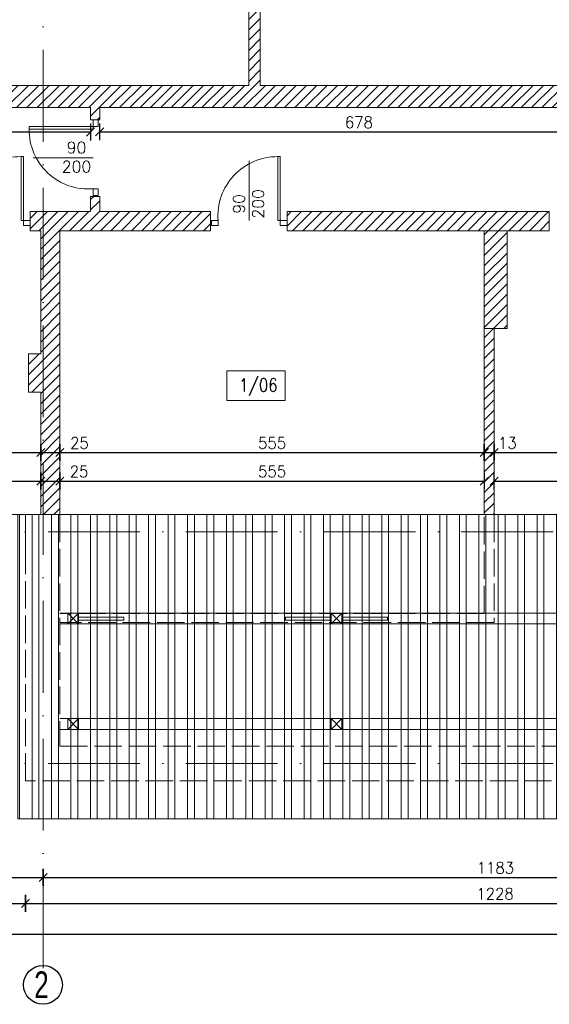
# Model space of a CAD drawing. Header units: millimetres. Extents: x -37273 to 136949, y -1495242345 to -598.
# Tile 9 of 38: x 42432 to 43125, y -22716 to -21429. Entities that reach past the tile are written whole.
import ezdxf

# ---------------------------------------------------------------- set-up
doc = ezdxf.new("R2010")
doc.units = ezdxf.units.MM
doc.linetypes.add('ACAD_ISO02W100', pattern=[15, 12, -3])
doc.linetypes.add('ACAD_ISO10W100', pattern=[18, 12, -3, 0, -3])
for name, color, linetype, lineweight in [('A-DRZ', 3, 'Continuous', 13), ('F-BIL-OP', 103, 'Continuous', 9), ('urządzenia', 252, 'Continuous', 0), ('wymiarowannie', 253, 'Continuous', 5), ('ściany', 190, 'Continuous', 25)]:
    doc.layers.add(name, color=color, linetype=linetype, lineweight=lineweight)
for name, color, linetype in [('OPISY', 4, 'Continuous'), ('wym', 1, 'Continuous'), ('ściana', 7, 'Continuous')]:
    doc.layers.add(name, color=color, linetype=linetype)
doc.styles.add('op2', font='arial.ttf')
doc.styles.add('SIMPLEX', font='simplex', dxfattribs={"width": 0.85})
doc.styles.get("Standard").update_dxf_attribs({"font": 'arial.ttf'})
doc.styles.add('WYM_50', font='simplex.shx', dxfattribs={"width": 0.95})
doc.dimstyles.new('50', dxfattribs={"dimtxt": 15, "dimasz": 0.15, "dimexe": 13, "dimexo": 30, "dimgap": 5, "dimtad": 1, "dimdec": 0, "dimrnd": 0.5, "dimzin": 1, "dimdsep": 46, "dimtxsty": 'WYM_50', "dimblk": 'A', "dimcen": 3, "dimdle": 5, "dimse1": 1, "dimse2": 1, "dimclrd": 256, "dimclre": 256, "dimclrt": 2, "dimaunit": 1, "dimadec": 0, "dimazin": 0, "dimtfac": 0.32, "dimtdec": 0, "dimtix": 1, "dimtmove": 1, "dimatfit": 3, "dimldrblk": 'A', "dimfxl": 1, "dimtvp": 0.08, "dimtolj": 1, "dimtzin": 1, "dimarcsym": 0})

# ---------------------------------------------------------------- blocks, each defined once
blk = doc.blocks.new('A')
at = {"color": 7, "linetype": 'Continuous'}
blk.add_line((-35.3, -35.3), (35.3, 35.3), dxfattribs=at)
at = {"color": 1, "linetype": 'Continuous'}
blk.add_line((0, 73.6), (0, -73.6), dxfattribs=at)
blk = doc.blocks.new('*D2510')
at = {"layer": 'Defpoints', "color": 0, "lineweight": 13, "ltscale": 3}
for p in [(42485, -21989.8), (43040, -21989.8), (43040, -22031.8)]:
    blk.add_point(p, dxfattribs=at)
at = {"layer": 'wym', "lineweight": -2}
blk.add_line((42485.1, -22031.8), (43039.8, -22031.8), dxfattribs=at)
at = {"layer": 'wym', "lineweight": -2, "ltscale": 3, "xscale": 0.15, "yscale": 0.15, "zscale": 0.15, "rotation": 180}
blk.add_blockref('A', (42485, -22031.8), dxfattribs=at)
at = {"layer": 'wym', "lineweight": -2, "ltscale": 3, "xscale": 0.15, "yscale": 0.15, "zscale": 0.15}
blk.add_blockref('A', (43040, -22031.8), dxfattribs=at)
at = {"layer": 'wym', "color": 2, "ltscale": 3, "insert": (42762.5, -22019.3), "char_height": 15, "attachment_point": 5, "style": 'WYM_50'}
blk.add_mtext('\\A1;555', dxfattribs=at)
blk = doc.blocks.new('*D2522')
at = {"layer": 'Defpoints', "color": 0, "lineweight": 13, "ltscale": 3}
for p in [(42485, -21953.7), (43040, -21953.7), (43040, -21994.5)]:
    blk.add_point(p, dxfattribs=at)
at = {"layer": 'wym', "lineweight": -2}
blk.add_line((42485.1, -21994.5), (43039.8, -21994.5), dxfattribs=at)
at = {"layer": 'wym', "lineweight": -2, "ltscale": 3, "xscale": 0.15, "yscale": 0.15, "zscale": 0.15, "rotation": 180}
blk.add_blockref('A', (42485, -21994.5), dxfattribs=at)
at = {"layer": 'wym', "lineweight": -2, "ltscale": 3, "xscale": 0.15, "yscale": 0.15, "zscale": 0.15}
blk.add_blockref('A', (43040, -21994.5), dxfattribs=at)
at = {"layer": 'wym', "color": 2, "ltscale": 3, "insert": (42762.5, -21982), "char_height": 15, "attachment_point": 5, "style": 'WYM_50'}
blk.add_mtext('\\A1;555', dxfattribs=at)
blk = doc.blocks.new('*D2526')
at = {"layer": 'Defpoints', "color": 0, "lineweight": 13, "ltscale": 3}
for p in [(42463, -22525.4), (43646, -22525.4), (43646, -22550)]:
    blk.add_point(p, dxfattribs=at)
at = {"layer": 'wym', "lineweight": -2}
blk.add_line((42463.1, -22550), (43645.8, -22550), dxfattribs=at)
at = {"layer": 'wym', "lineweight": -2, "ltscale": 3, "xscale": 0.15, "yscale": 0.15, "zscale": 0.15, "rotation": 180}
blk.add_blockref('A', (42463, -22550), dxfattribs=at)
at = {"layer": 'wym', "lineweight": -2, "ltscale": 3, "xscale": 0.15, "yscale": 0.15, "zscale": 0.15}
blk.add_blockref('A', (43646, -22550), dxfattribs=at)
at = {"layer": 'wym', "color": 2, "ltscale": 3, "insert": (43054.5, -22537.5), "char_height": 15, "attachment_point": 5, "style": 'WYM_50'}
blk.add_mtext('\\A1;1183', dxfattribs=at)
blk = doc.blocks.new('*D2537')
at = {"layer": 'Defpoints', "color": 0, "lineweight": 13, "ltscale": 3}
for p in [(42440, -22423.6), (43668, -22423.6), (43668, -22583.9)]:
    blk.add_point(p, dxfattribs=at)
at = {"layer": 'wym', "lineweight": -2}
blk.add_line((42440.1, -22583.9), (43667.8, -22583.9), dxfattribs=at)
at = {"layer": 'wym', "lineweight": -2, "ltscale": 3, "xscale": 0.15, "yscale": 0.15, "zscale": 0.15, "rotation": 180}
blk.add_blockref('A', (42440, -22583.9), dxfattribs=at)
at = {"layer": 'wym', "lineweight": -2, "ltscale": 3, "xscale": 0.15, "yscale": 0.15, "zscale": 0.15}
blk.add_blockref('A', (43668, -22583.9), dxfattribs=at)
at = {"layer": 'wym', "color": 2, "ltscale": 3, "insert": (43054, -22571.4), "char_height": 15, "attachment_point": 5, "style": 'WYM_50'}
blk.add_mtext('\\A1;1228', dxfattribs=at)
blk = doc.blocks.new('*D2538')
at = {"layer": 'Defpoints', "color": 0, "lineweight": 13, "ltscale": 3}
for p in [(40838, -22120.6), (43668, -22120.6), (43668, -22624.1)]:
    blk.add_point(p, dxfattribs=at)
at = {"layer": 'wym', "lineweight": -2}
blk.add_line((40838.1, -22624.1), (43667.8, -22624.1), dxfattribs=at)
at = {"layer": 'wym', "lineweight": -2, "ltscale": 3, "xscale": 0.15, "yscale": 0.15, "zscale": 0.15, "rotation": 180}
blk.add_blockref('A', (40838, -22624.1), dxfattribs=at)
at = {"layer": 'wym', "lineweight": -2, "ltscale": 3, "xscale": 0.15, "yscale": 0.15, "zscale": 0.15}
blk.add_blockref('A', (43668, -22624.1), dxfattribs=at)
at = {"layer": 'wym', "color": 2, "ltscale": 3, "insert": (42253, -22611.6), "char_height": 15, "attachment_point": 5, "style": 'WYM_50'}
blk.add_mtext('\\A1;2830', dxfattribs=at)
blk = doc.blocks.new('*D2596')
at = {"layer": 'Defpoints', "color": 0, "lineweight": 13, "ltscale": 3}
for p in [(42537, -21551.6), (43215, -21551.6), (43215, -21575.2)]:
    blk.add_point(p, dxfattribs=at)
at = {"layer": 'wym', "lineweight": -2}
blk.add_line((42537.1, -21575.2), (43214.8, -21575.2), dxfattribs=at)
at = {"layer": 'wym', "lineweight": -2, "ltscale": 3, "xscale": 0.15, "yscale": 0.15, "zscale": 0.15, "rotation": 180}
blk.add_blockref('A', (42537, -21575.2), dxfattribs=at)
at = {"layer": 'wym', "lineweight": -2, "ltscale": 3, "xscale": 0.15, "yscale": 0.15, "zscale": 0.15}
blk.add_blockref('A', (43215, -21575.2), dxfattribs=at)
at = {"layer": 'wym', "color": 2, "ltscale": 3, "insert": (42876, -21562.7), "char_height": 15, "attachment_point": 5, "style": 'WYM_50'}
blk.add_mtext('\\A1;678', dxfattribs=at)
blk = doc.blocks.new('*D2525')
at = {"layer": 'Defpoints', "color": 0, "lineweight": 13, "ltscale": 3}
for p in [(40861, -22493.9), (42463, -22493.9), (42463, -22550)]:
    blk.add_point(p, dxfattribs=at)
at = {"layer": 'wym', "lineweight": -2}
blk.add_line((40861.1, -22550), (42462.8, -22550), dxfattribs=at)
at = {"layer": 'wym', "lineweight": -2, "ltscale": 3, "xscale": 0.15, "yscale": 0.15, "zscale": 0.15, "rotation": 180}
blk.add_blockref('A', (40861, -22550), dxfattribs=at)
at = {"layer": 'wym', "lineweight": -2, "ltscale": 3, "xscale": 0.15, "yscale": 0.15, "zscale": 0.15}
blk.add_blockref('A', (42463, -22550), dxfattribs=at)
at = {"layer": 'wym', "color": 2, "ltscale": 3, "insert": (41662, -22537.5), "char_height": 15, "attachment_point": 5, "style": 'WYM_50'}
blk.add_mtext('\\A1;1602', dxfattribs=at)
blk = doc.blocks.new('*D2595')
at = {"layer": 'Defpoints', "color": 0, "lineweight": 13, "ltscale": 3}
for p in [(41291, -21539.1), (42525, -21551.6), (42525, -21575.4)]:
    blk.add_point(p, dxfattribs=at)
at = {"layer": 'wym', "lineweight": -2}
blk.add_line((41291.1, -21575.4), (42524.8, -21575.4), dxfattribs=at)
at = {"layer": 'wym', "lineweight": -2, "ltscale": 3, "xscale": 0.15, "yscale": 0.15, "zscale": 0.15, "rotation": 180}
blk.add_blockref('A', (41291, -21575.4), dxfattribs=at)
at = {"layer": 'wym', "lineweight": -2, "ltscale": 3, "xscale": 0.15, "yscale": 0.15, "zscale": 0.15}
blk.add_blockref('A', (42525, -21575.4), dxfattribs=at)
at = {"layer": 'wym', "color": 2, "ltscale": 3, "insert": (41908, -21562.9), "char_height": 15, "attachment_point": 5, "style": 'WYM_50'}
blk.add_mtext('\\A1;1234', dxfattribs=at)
blk = doc.blocks.new('*D2536')
at = {"layer": 'Defpoints', "color": 0, "lineweight": 13, "ltscale": 3}
for p in [(42035, -22110.1), (42440, -22110.1), (42440, -22583.9)]:
    blk.add_point(p, dxfattribs=at)
at = {"layer": 'wym', "lineweight": -2}
blk.add_line((42035.1, -22583.9), (42439.8, -22583.9), dxfattribs=at)
at = {"layer": 'wym', "lineweight": -2, "ltscale": 3, "xscale": 0.15, "yscale": 0.15, "zscale": 0.15, "rotation": 180}
blk.add_blockref('A', (42035, -22583.9), dxfattribs=at)
at = {"layer": 'wym', "lineweight": -2, "ltscale": 3, "xscale": 0.15, "yscale": 0.15, "zscale": 0.15}
blk.add_blockref('A', (42440, -22583.9), dxfattribs=at)
at = {"layer": 'wym', "color": 2, "ltscale": 3, "insert": (42237.5, -22571.4), "char_height": 15, "attachment_point": 5, "style": 'WYM_50'}
blk.add_mtext('\\A1;405', dxfattribs=at)
blk = doc.blocks.new('DRZWI80')
at = {"layer": 'A-DRZ', "extrusion": (0, 0, -1)}
for points in [[(-63186.5, 25780.3), (-63183.5, 25780.3), (-63183.5, 25856.3)], [(-63186.5, 25856.3), (-63183.5, 25856.3)]]:
    blk.add_lwpolyline(points, dxfattribs=at)
at = {"layer": 'A-DRZ'}
for points in [[(63186.5, 25780.3), (63186.5, 25856.3)], [(63149.5, 25780.3), (63149.5, 25851.4)]]:
    blk.add_lwpolyline(points, dxfattribs=at)
for points in [[(63104.5, 25774.3), (63104.5, 25780.3), (63112.5, 25780.3), (63112.5, 25774.3)], [(63194.5, 25774.3), (63194.5, 25780.3), (63186.5, 25780.3), (63186.5, 25774.3)]]:
    blk.add_lwpolyline(points, close=True, dxfattribs=at)
at = {"layer": 'A-DRZ', "color": 1}
blk.add_arc((63182.8, 25785.8), 70.5, 89.4084, 184.4877, dxfattribs=at)
blk = doc.blocks.new('GFT43')
at = {"layer": 'A-DRZ'}
blk.add_blockref('DRZWI80', (-63194.5, -25774.3), dxfattribs=at)
blk = doc.blocks.new('*D2508')
at = {"layer": 'Defpoints', "color": 0, "lineweight": 13, "ltscale": 3}
for p in [(42460, -22031.8), (42175, -22046.9), (42460, -22046.9)]:
    blk.add_point(p, dxfattribs=at)
at = {"layer": 'wym', "lineweight": -2}
blk.add_line((42175.1, -22031.8), (42459.8, -22031.8), dxfattribs=at)
at = {"layer": 'wym', "lineweight": -2, "ltscale": 3, "xscale": 0.15, "yscale": 0.15, "zscale": 0.15, "rotation": 180}
blk.add_blockref('A', (42175, -22031.8), dxfattribs=at)
at = {"layer": 'wym', "lineweight": -2, "ltscale": 3, "xscale": 0.15, "yscale": 0.15, "zscale": 0.15}
blk.add_blockref('A', (42460, -22031.8), dxfattribs=at)
at = {"layer": 'wym', "color": 2, "ltscale": 3, "insert": (42317.5, -22019.3), "char_height": 15, "attachment_point": 5, "style": 'WYM_50'}
blk.add_mtext('\\A1;285', dxfattribs=at)
blk = doc.blocks.new('*D2509')
at = {"layer": 'Defpoints', "color": 0, "lineweight": 13, "ltscale": 3}
for p in [(42460, -21995.6), (42485, -21995.6), (42485, -22031.8)]:
    blk.add_point(p, dxfattribs=at)
at = {"layer": 'wym', "lineweight": -2}
for p, q in [((42460.1, -22031.8), (42484.8, -22031.8)), ((42485, -22031.8), (42526.5, -22031.8))]:
    blk.add_line(p, q, dxfattribs=at)
at = {"layer": 'wym', "lineweight": -2, "ltscale": 3, "xscale": 0.15, "yscale": 0.15, "zscale": 0.15, "rotation": 180}
blk.add_blockref('A', (42460, -22031.8), dxfattribs=at)
at = {"layer": 'wym', "lineweight": -2, "ltscale": 3, "xscale": 0.15, "yscale": 0.15, "zscale": 0.15}
blk.add_blockref('A', (42485, -22031.8), dxfattribs=at)
at = {"layer": 'wym', "color": 2, "ltscale": 3, "insert": (42510, -22019.3), "char_height": 15, "attachment_point": 5, "style": 'WYM_50'}
blk.add_mtext('\\A1;25', dxfattribs=at)
blk = doc.blocks.new('*D2520')
at = {"layer": 'Defpoints', "color": 0, "lineweight": 13, "ltscale": 3}
for p in [(42175, -21951.7), (42460, -21951.7), (42460, -21994.5)]:
    blk.add_point(p, dxfattribs=at)
at = {"layer": 'wym', "lineweight": -2}
blk.add_line((42175.1, -21994.5), (42459.8, -21994.5), dxfattribs=at)
at = {"layer": 'wym', "lineweight": -2, "ltscale": 3, "xscale": 0.15, "yscale": 0.15, "zscale": 0.15, "rotation": 180}
blk.add_blockref('A', (42175, -21994.5), dxfattribs=at)
at = {"layer": 'wym', "lineweight": -2, "ltscale": 3, "xscale": 0.15, "yscale": 0.15, "zscale": 0.15}
blk.add_blockref('A', (42460, -21994.5), dxfattribs=at)
at = {"layer": 'wym', "color": 2, "ltscale": 3, "insert": (42317.5, -21982), "char_height": 15, "attachment_point": 5, "style": 'WYM_50'}
blk.add_mtext('\\A1;285', dxfattribs=at)
blk = doc.blocks.new('*D2521')
at = {"layer": 'Defpoints', "color": 0, "lineweight": 13, "ltscale": 3}
for p in [(42460, -21951.7), (42485, -21951.7), (42485, -21994.5)]:
    blk.add_point(p, dxfattribs=at)
at = {"layer": 'wym', "lineweight": -2}
for p, q in [((42460.1, -21994.5), (42484.8, -21994.5)), ((42485, -21994.5), (42527.1, -21994.5))]:
    blk.add_line(p, q, dxfattribs=at)
at = {"layer": 'wym', "lineweight": -2, "ltscale": 3, "xscale": 0.15, "yscale": 0.15, "zscale": 0.15, "rotation": 180}
blk.add_blockref('A', (42460, -21994.5), dxfattribs=at)
at = {"layer": 'wym', "lineweight": -2, "ltscale": 3, "xscale": 0.15, "yscale": 0.15, "zscale": 0.15}
blk.add_blockref('A', (42485, -21994.5), dxfattribs=at)
at = {"layer": 'wym', "color": 2, "ltscale": 3, "insert": (42510.5, -21982), "char_height": 15, "attachment_point": 5, "style": 'WYM_50'}
blk.add_mtext('\\A1;25', dxfattribs=at)
blk = doc.blocks.new('*D2511')
at = {"layer": 'Defpoints', "color": 0, "lineweight": 13, "ltscale": 3}
for p in [(43053, -21983.6), (43623, -21983.6), (43623, -22031.8)]:
    blk.add_point(p, dxfattribs=at)
at = {"layer": 'wym', "lineweight": -2}
blk.add_line((43053.1, -22031.8), (43622.8, -22031.8), dxfattribs=at)
at = {"layer": 'wym', "lineweight": -2, "ltscale": 3, "xscale": 0.15, "yscale": 0.15, "zscale": 0.15, "rotation": 180}
blk.add_blockref('A', (43053, -22031.8), dxfattribs=at)
at = {"layer": 'wym', "lineweight": -2, "ltscale": 3, "xscale": 0.15, "yscale": 0.15, "zscale": 0.15}
blk.add_blockref('A', (43623, -22031.8), dxfattribs=at)
at = {"layer": 'wym', "color": 2, "ltscale": 3, "insert": (43338, -22019.3), "char_height": 15, "attachment_point": 5, "style": 'WYM_50'}
blk.add_mtext('\\A1;570', dxfattribs=at)
blk = doc.blocks.new('*D2524')
at = {"layer": 'Defpoints', "color": 0, "lineweight": 13, "ltscale": 3}
for p in [(43053, -21888.1), (43623, -21890.1), (43623, -21994.5)]:
    blk.add_point(p, dxfattribs=at)
at = {"layer": 'wym', "lineweight": -2}
blk.add_line((43053.1, -21994.5), (43622.8, -21994.5), dxfattribs=at)
at = {"layer": 'wym', "lineweight": -2, "ltscale": 3, "xscale": 0.15, "yscale": 0.15, "zscale": 0.15, "rotation": 180}
blk.add_blockref('A', (43053, -21994.5), dxfattribs=at)
at = {"layer": 'wym', "lineweight": -2, "ltscale": 3, "xscale": 0.15, "yscale": 0.15, "zscale": 0.15}
blk.add_blockref('A', (43623, -21994.5), dxfattribs=at)
at = {"layer": 'wym', "color": 2, "ltscale": 3, "insert": (43338, -21982), "char_height": 15, "attachment_point": 5, "style": 'WYM_50'}
blk.add_mtext('\\A1;570', dxfattribs=at)
blk = doc.blocks.new('*D2523')
at = {"layer": 'Defpoints', "color": 0, "lineweight": 13, "ltscale": 3}
for p in [(43040, -21942.1), (43053, -21942.1), (43053, -21994.5)]:
    blk.add_point(p, dxfattribs=at)
at = {"layer": 'wym', "lineweight": -2}
for p, q in [((43040.1, -21994.5), (43052.8, -21994.5)), ((43053, -21994.5), (43085.4, -21994.5))]:
    blk.add_line(p, q, dxfattribs=at)
at = {"layer": 'wym', "lineweight": -2, "ltscale": 3, "xscale": 0.15, "yscale": 0.15, "zscale": 0.15, "rotation": 180}
blk.add_blockref('A', (43040, -21994.5), dxfattribs=at)
at = {"layer": 'wym', "lineweight": -2, "ltscale": 3, "xscale": 0.15, "yscale": 0.15, "zscale": 0.15}
blk.add_blockref('A', (43053, -21994.5), dxfattribs=at)
at = {"layer": 'wym', "color": 2, "ltscale": 3, "insert": (43070.2, -21982), "char_height": 15, "attachment_point": 5, "style": 'WYM_50'}
blk.add_mtext('\\A1;13', dxfattribs=at)

msp = doc.modelspace()

# ---------------------------------------------------------------- hatches: boundary and pattern name
at = {"layer": 'wymiarowannie', "lineweight": 13, "ltscale": 3}
h = msp.add_hatch(dxfattribs=at)
h.set_pattern_fill('ANSI31', color=5, scale=3)
h.set_pattern_definition([(45, (41630.995, -21559.551), (-6.73519, 6.73519), [])])
h.paths.add_polyline_path([(42463, -21543.55), (42463, -21514.55), (42732, -21514.55), (42732, -21153.55), (42747, -21153.55), (42747, -21514.55), (43331, -21514.55), (43331, -21543.55), (42537, -21543.55), (42537, -21559.55), (42525, -21559.55), (42525, -21543.55)])
h.paths.add_polyline_path([(41631, -21529.55), (41631, -21517.55), (42178, -21517.55), (42178, -21324.55), (42190, -21324.55), (42190, -21514.55), (42463, -21514.55), (42463, -21543.55), (42135, -21543.55), (42135, -21529.55)])
h.paths.add_polyline_path([(43431, -21543.55), (43431, -21514.55), (43604, -21514.55), (43604, -21414.55), (43623, -21414.55), (43623, -21218.25), (43643.42, -21218.25), (43644, -21543.55)])
h.paths.add_polyline_path([(43643.97, -21527.05), (43643.42, -21218.25), (43668, -21218.25), (43668, -21527.05)])
h.paths.add_polyline_path([(43643.03, -20996.27), (43668, -20996.27), (43668, -21218.25), (43643.42, -21218.25)])
h.paths.add_polyline_path([(43623, -21218.25), (43623, -20996.27), (43643.03, -20996.27), (43643.42, -21218.25)])
h.paths.add_polyline_path([(42178, -21153.55), (42190, -21153.55), (42190, -21224.55), (42178, -21224.55)])
h.paths.add_polyline_path([(43644, -21543.55), (43668, -21543.55), (43668, -21527.05), (43643.97, -21527.05)])
h.paths.add_polyline_path([(43543.2, -21514.1), (43543.2, -21544), (43520.7, -21544), (43520.7, -21514.1)], flags=9)
h = msp.add_hatch(dxfattribs=at)
h.set_pattern_fill('ANSI31', color=5, scale=3)
h.set_pattern_definition([(45, (42781.995, -22075.551), (-6.73519, 6.73519), [])])
h.paths.add_polyline_path([(43215, -21696.69), (43215, -21679.55), (43623, -21679.55), (43623, -21650.55), (43644.19, -21650.55), (43644.94, -22075.55), (43623, -22075.55), (43623, -21704.55), (43215, -21704.55)])
h.paths.add_polyline_path([(43644.19, -21650.55), (43668, -21650.55), (43668, -21679.55), (43668, -22075.55), (43644.94, -22075.55)])
h.paths.add_polyline_path([(42782, -21704.55), (42782, -21679.55), (43125, -21679.55), (43125, -21704.55), (43070, -21704.55), (43040, -21704.55)])
h.paths.add_polyline_path([(43040, -21704.55), (43040, -21832.55), (43070, -21832.55), (43070, -21704.55)])
h.paths.add_polyline_path([(43040, -22075.55), (43040, -21832.55), (43053, -21832.55), (43053, -22075.55)])
h.paths.add_polyline_path([(43404.43, -21485.95), (43404.43, -21532.02), (43356.93, -21532.02), (43356.93, -21485.95)], flags=24)
h.paths.add_polyline_path([(43499.07, -21573.91), (43454.92, -21573.91), (43454.92, -21551.41), (43499.07, -21551.41)], flags=24)
h.paths.add_polyline_path([(43587.14, -21576.34), (43587.14, -21617.76), (43564.64, -21617.76), (43564.64, -21576.34)], flags=24)
h.paths.add_polyline_path([(43543.2, -21591.18), (43543.2, -21631.93), (43520.7, -21631.93), (43520.7, -21591.18)], flags=24)
h.paths.add_polyline_path([(43543.2, -21676.76), (43543.2, -21707.34), (43520.7, -21707.34), (43520.7, -21676.76)], flags=9)
h.paths.add_polyline_path([(43543.2, -21676.76), (43543.2, -21707.34), (43520.7, -21707.34), (43520.7, -21676.76)], flags=9)
h.paths.add_polyline_path([(43587.14, -21650.1), (43587.14, -21680), (43564.64, -21680), (43564.64, -21650.1)], flags=9)
h.paths.add_polyline_path([(43587.14, -21650.1), (43587.14, -21680), (43564.64, -21680), (43564.64, -21650.1)], flags=9)
h = msp.add_hatch(dxfattribs=at)
h.set_pattern_fill('ANSI31', color=5, scale=3)
h.set_pattern_definition([(45, (40837.995, -22098.051), (-6.73519, 6.73519), [])])
h.paths.add_polyline_path([(42012, -21704.55), (42012, -21702.05), (42346.22, -21702.05), (42346.22, -21704.55), (42200.01, -21704.55), (42200.01, -21768.77), (42175, -21768.77), (42175, -22075.55), (42163, -22075.55), (42163, -21704.55)])
h.paths.add_polyline_path([(41455, -21704.55), (41455, -21702.05), (41719, -21702.05), (41719, -21704.55), (41579, -21704.55), (41579, -22075.55), (41567, -22075.55), (41567, -21704.55)])
h.paths.add_polyline_path([(42463, -21679.55), (42525, -21679.55), (42525, -21659.55), (42537, -21659.55), (42537, -21679.55), (42682, -21679.55), (42682, -21704.55), (42485, -21704.55), (42485, -22075.55), (42463, -22075.55)])
h.paths.add_polyline_path([(40861, -21866.51), (40861, -21702.05), (41355, -21702.05), (41355, -21704.55), (41037, -21704.55), (41037, -21730.55), (40884, -21730.55), (40884, -21866.51)])
h.paths.add_polyline_path([(41819, -21704.55), (41819, -21702.05), (41912, -21702.05), (41912, -21704.55), (41871, -21704.55), (41871, -22075.55), (41885, -22075.55), (41885, -22098.05), (41845, -22098.05), (41845, -22075.55), (41859, -22075.55), (41859, -21704.55)])
h.paths.add_polyline_path([(40861, -21702.05), (40861, -21679.55), (40991, -21679.55), (40991, -21653.95), (41037, -21653.95), (41037, -21679.55), (41271, -21679.55), (41271, -21648.55), (41291, -21648.55), (41291, -21679.55), (41355, -21679.55), (41355, -21702.05)])
h.paths.add_polyline_path([(42012, -21702.05), (42012, -21679.55), (42346.22, -21679.55), (42346.22, -21702.05)])
h.paths.add_polyline_path([(42444, -21915.55), (42444, -21865.55), (42460, -21865.55), (42460, -21704.55), (42446.22, -21704.55), (42446.22, -21679.55), (42463, -21679.55), (42463, -22075.55), (42460, -22075.55), (42460, -21915.55)])
h.paths.add_polyline_path([(41455, -21702.05), (41455, -21679.55), (41719, -21679.55), (41719, -21702.05)])
h.paths.add_polyline_path([(40838, -21702.05), (40861, -21702.05), (40861, -21866.51), (40838, -21866.51)])
h.paths.add_polyline_path([(41819, -21702.05), (41819, -21679.55), (41912, -21679.55), (41912, -21702.05)])
h.paths.add_polyline_path([(40838, -21702.05), (40838, -21679.55), (40861, -21679.55), (40861, -21702.05)])
h.paths.add_polyline_path([(41074.73, -21676.76), (41074.73, -21707.34), (41052.23, -21707.34), (41052.23, -21676.76)], flags=9)
h.paths.add_polyline_path([(41074.73, -21651.8), (41074.73, -21681.69), (41052.23, -21681.69), (41052.23, -21651.8)], flags=9)
h.paths.add_polyline_path([(41866.26, -22030.59), (41837.73, -22030.59), (41837.73, -22008.09), (41866.26, -22008.09)], flags=9)
h.paths.add_polyline_path([(41892.26, -22030.59), (41863.73, -22030.59), (41863.73, -22008.09), (41892.26, -22008.09)], flags=9)
h.paths.add_polyline_path([(41898.28, -21993.25), (41870.42, -21993.25), (41870.42, -21970.75), (41898.28, -21970.75)], flags=9)
h = msp.add_hatch(dxfattribs=at)
h.set_pattern_fill('STEEL', color=252, scale=8, angle=45)
h.set_pattern_definition([(90, (42508.378, -16205.6), (-25.4, 0), []), (90, (42499.398, -16196.618), (-25.4, 0), [])])
h.paths.add_polyline_path([(42430, -22075.55), (42430, -22473.55), (43718, -22473.55), (43718, -22075.55)])

# ---------------------------------------------------------------- linework, layer by layer
at = {"layer": 'F-BIL-OP', "color": 0}
msp.add_lwpolyline([(42703.46, -21887.9), (42779.41, -21887.9), (42779.41, -21926.29), (42703.46, -21926.29)], close=True, dxfattribs=at)
at = {"layer": 'urządzenia'}
msp.add_line((42460, -22075.55), (43668, -22075.55), dxfattribs=at)
msp.add_lwpolyline([(42460, -22075.55), (42440, -22075.55), (42440, -22120.55)], dxfattribs=at)
at = {"layer": 'wymiarowannie', "color": 251, "linetype": 'ACAD_ISO10W100', "lineweight": 13, "ltscale": 10}
for p, q in [((42463, -22668.72), (42463, -20612.74)), ((43850.3, -22098.05), (40380.11, -22098.05)), ((43850.3, -22401.05), (40380.11, -22401.05))]:
    msp.add_line(p, q, dxfattribs=at)
at = {"layer": 'wymiarowannie', "color": 1, "lineweight": 13, "ltscale": 3}
for p, q in [((42537, -21679.55), (42682, -21679.55)), ((43125, -21702.5), (43125, -21679.55)), ((42186, -22075.55), (42460, -22075.55))]:
    msp.add_line(p, q, dxfattribs=at)
at = {"layer": 'wymiarowannie', "color": 252, "linetype": 'ACAD_ISO02W100', "lineweight": 13, "ltscale": 3}
for p, q in [((43040, -22204.74), (43040, -22075.55)), ((43053, -22075.55), (43053, -22216.74)), ((43040, -22204.74), (42485, -22204.74)), ((43053, -22216.74), (42485, -22216.74))]:
    msp.add_line(p, q, dxfattribs=at)
at = {"layer": 'wymiarowannie', "color": 200, "lineweight": 13, "ltscale": 3}
for p, q in [((43623, -22204.55), (42485, -22204.55)), ((43623, -22218.55), (42485, -22218.55)), ((43623, -22342.4), (42485, -22342.4)), ((43623, -22356.4), (42485, -22356.4))]:
    msp.add_line(p, q, dxfattribs=at)
at = {"layer": 'wymiarowannie', "color": 5, "lineweight": 13, "ltscale": 3}
for p, q in [((42509.17, -22204.55), (42495.17, -22218.55)), ((42495.17, -22204.55), (42509.17, -22218.55)), ((42853.69, -22204.55), (42839.69, -22218.55)), ((42839.69, -22204.55), (42853.69, -22218.55)), ((42509.17, -22342.4), (42495.17, -22356.4)), ((42495.17, -22342.4), (42509.17, -22356.4)), ((42853.69, -22342.4), (42839.69, -22356.4)), ((42839.69, -22342.4), (42853.69, -22356.4))]:
    msp.add_line(p, q, dxfattribs=at)
at = {"layer": 'wymiarowannie', "color": 200, "lineweight": 13, "ltscale": 3}
msp.add_lwpolyline([(43040, -21704.55), (43070, -21704.55), (43070, -21832.55), (43040, -21832.55)], close=True, dxfattribs=at)
at = {"layer": 'wymiarowannie', "color": 5, "lineweight": 13, "ltscale": 3}
for points in [[(42430, -22075.55), (43718, -22075.55), (43718, -22473.55), (42430, -22473.55)], [(42509.17, -22209.64), (42568.76, -22209.64), (42568.76, -22213.47), (42509.17, -22213.47)], [(42780.1, -22209.64), (42839.69, -22209.64), (42839.69, -22213.47), (42780.1, -22213.47)], [(42853.69, -22209.64), (42913.28, -22209.64), (42913.28, -22213.47), (42853.69, -22213.47)]]:
    msp.add_lwpolyline(points, close=True, dxfattribs=at)
at = {"layer": 'wymiarowannie', "color": 252, "linetype": 'ACAD_ISO02W100', "lineweight": 13, "ltscale": 3}
msp.add_lwpolyline([(42485, -22075.55), (42485, -22378.55), (43623, -22378.55), (43623, -22075.55), (43668, -22075.55), (43668, -22423.55), (42440, -22423.55), (42440, -22075.55), (42485, -22075.55)], dxfattribs=at)
at = {"layer": 'wymiarowannie', "color": 1, "lineweight": 13, "ltscale": 3}
for points in [[(42495.17, -22204.55), (42495.17, -22218.55), (42509.17, -22218.55), (42509.17, -22204.55), (42495.17, -22204.55)], [(42839.69, -22204.55), (42839.69, -22218.55), (42853.69, -22218.55), (42853.69, -22204.55), (42839.69, -22204.55)], [(42495.17, -22342.4), (42495.17, -22356.4), (42509.17, -22356.4), (42509.17, -22342.4), (42495.17, -22342.4)], [(42839.69, -22342.4), (42839.69, -22356.4), (42853.69, -22356.4), (42853.69, -22342.4), (42839.69, -22342.4)]]:
    msp.add_lwpolyline(points, dxfattribs=at)
at = {"layer": 'ściana', "lineweight": 13, "ltscale": 3}
for p, q in [((42732, -20915.55), (42732, -21514.55)), ((42747, -20915.55), (42747, -21514.55)), ((42190, -21514.55), (42732, -21514.55)), ((42747, -21514.55), (43331, -21514.55)), ((42135, -21543.55), (42525, -21543.55)), ((42525, -21559.55), (42525, -21543.55)), ((42537, -21543.55), (43331, -21543.55)), ((42537, -21559.55), (42537, -21543.55)), ((42537, -21543.55), (42537, -21559.55)), ((42537, -21559.55), (42525, -21559.55)), ((42525, -21679.55), (42525, -21659.55)), ((42537, -21659.55), (42525, -21659.55)), ((42537, -21679.55), (42537, -21659.55)), ((42446.22, -21704.55), (42446.22, -21679.55)), ((42446.22, -21679.55), (42525, -21679.55)), ((42682, -21679.55), (42537, -21679.55)), ((42682, -21704.55), (42682, -21679.55)), ((42782, -21679.55), (43125, -21679.55)), ((43125, -21679.55), (42782, -21679.55)), ((42782, -21704.55), (42782, -21679.55)), ((43125, -21704.55), (43125, -21679.55)), ((42446.22, -21704.55), (42460, -21704.55)), ((42460, -21704.55), (42460, -21865.55)), ((42485, -21704.55), (42682, -21704.55)), ((42485, -21704.55), (42485, -22075.55)), ((42782, -21704.55), (43040, -21704.55)), ((42936, -21704.55), (43040, -21704.55)), ((43040, -21704.55), (43040, -22075.55)), ((43070, -21704.55), (43125, -21704.55)), ((43070, -21704.55), (43070, -21832.55)), ((43070, -21704.55), (43125, -21704.55)), ((43070, -21704.55), (43125, -21704.55)), ((43053, -21832.55), (43053, -22075.55)), ((43070, -21832.55), (43053, -21832.55)), ((42460, -21865.55), (42444, -21865.55)), ((42444, -21865.55), (42444, -21915.55)), ((42444, -21915.55), (42460, -21915.55)), ((42460, -21915.55), (42460, -22075.55)), ((42485, -22075.55), (42460, -22075.55)), ((43053, -22075.55), (43040, -22075.55))]:
    msp.add_line(p, q, dxfattribs=at)
at = {"layer": 'ściany', "color": 5, "ltscale": 100}
msp.add_circle((42462.81, -22690.51), 25.39, dxfattribs=at)

# ---------------------------------------------------------------- block references
at = {"layer": 'A-DRZ', "xscale": 1.1, "yscale": 1.1, "zscale": 1.1, "rotation": 90}
msp.add_blockref('GFT43', (42534.88, -21559.55), dxfattribs=at)
at = {"layer": 'A-DRZ', "xscale": 1.1, "yscale": 1.1, "zscale": 1.1}
for p in [(42446.22, -21697.87), (42782, -21697.87)]:
    msp.add_blockref('GFT43', p, dxfattribs=at)

# ---------------------------------------------------------------- texts
at = {"layer": 'A-DRZ', "insert": (42506.67, -21608.24), "char_height": 15, "attachment_point": 5}
msp.add_mtext('\\pxqc;{\\Fsimplex|c238;90\\P\\pq*;\\Fsimplex|c0;2\\Fsimplex|c238;00}', dxfattribs=at)
at = {"layer": 'A-DRZ', "insert": (42731.68, -21669.39), "char_height": 15, "attachment_point": 5, "rotation": 90}
msp.add_mtext('\\pxqc;{\\Fsimplex|c238;90\\P\\pq*;\\Fsimplex|c0;2\\Fsimplex|c238;00}', dxfattribs=at)
at = {"layer": 'F-BIL-OP', "color": 0, "style": 'SIMPLEX', "width": 0.85}
msp.add_text('1/06', height=17, dxfattribs=at).set_placement((42719.05, -21914.76))
at = {"layer": 'OPISY', "color": 4, "ltscale": 3, "style": 'op2', "width": 0.7}
msp.add_text('2', height=35, dxfattribs=at).set_placement((42451.35, -22707.8))

# ---------------------------------------------------------------- dimensions: what is measured, and where the dimension line sits
at = {"layer": 'wym'}
for base, p1, p2, picture, middle in [((42525, -21575.39), (41291, -21539.05), (42525, -21551.55), '*D2595', (41908, -21562.89)), ((43215, -21575.16), (42537, -21551.55), (43215, -21551.55), '*D2596', (42876, -21562.66)), ((43623, -21994.5), (43053, -21888.07), (43623, -21890.05), '*D2524', (43338, -21982)), ((42460, -21994.5), (42175, -21951.73), (42460, -21951.73), '*D2520', (42317.5, -21982)), ((43040, -21994.5), (42485, -21953.67), (43040, -21953.67), '*D2522', (42762.5, -21982)), ((43623, -22031.84), (43053, -21983.57), (43623, -21983.57), '*D2511', (43338, -22019.34)), ((43040, -22031.84), (42485, -21989.83), (43040, -21989.83), '*D2510', (42762.5, -22019.34)), ((42460, -22031.84), (42175, -22046.88), (42460, -22046.88), '*D2508', (42317.5, -22019.34)), ((42440, -22583.88), (42035, -22110.12), (42440, -22110.12), '*D2536', (42237.5, -22571.38)), ((43668, -22624.05), (40838, -22120.55), (43668, -22120.55), '*D2538', (42253, -22611.55)), ((43668, -22583.88), (42440, -22423.55), (43668, -22423.55), '*D2537', (43054, -22571.38)), ((42463, -22549.95), (40861, -22493.89), (42463, -22493.89), '*D2525', (41662, -22537.45)), ((43646, -22549.95), (42463, -22525.42), (43646, -22525.42), '*D2526', (43054.5, -22537.45))]:
    dim = msp.add_linear_dim(base=base, p1=p1, p2=p2, dimstyle='50', override={"dimblk": 'A', "dimfxl": 0, "dimarcsym": 1}, dxfattribs=at)
    dim.commit()
    dim.dimension.update_dxf_attribs({"geometry": picture, "text_midpoint": middle})
for base, p1, p2, picture, middle in [((43053, -21994.5), (43040, -21942.11), (43053, -21942.11), '*D2523', (43070.22, -21994.5)), ((42485, -21994.5), (42460, -21951.73), (42485, -21951.73), '*D2521', (42510.52, -21994.5)), ((42485, -22031.84), (42460, -21995.55), (42485, -21995.55), '*D2509', (42509.99, -22031.84))]:
    dim = msp.add_linear_dim(base=base, p1=p1, p2=p2, dimstyle='50', override={"dimblk": 'A', "dimfxl": 0, "dimarcsym": 1}, dxfattribs=at)
    dim.commit()
    dim.dimension.update_dxf_attribs({"geometry": picture, "text_midpoint": middle, "dimtype": 160})

doc.saveas('drawing.dxf')
